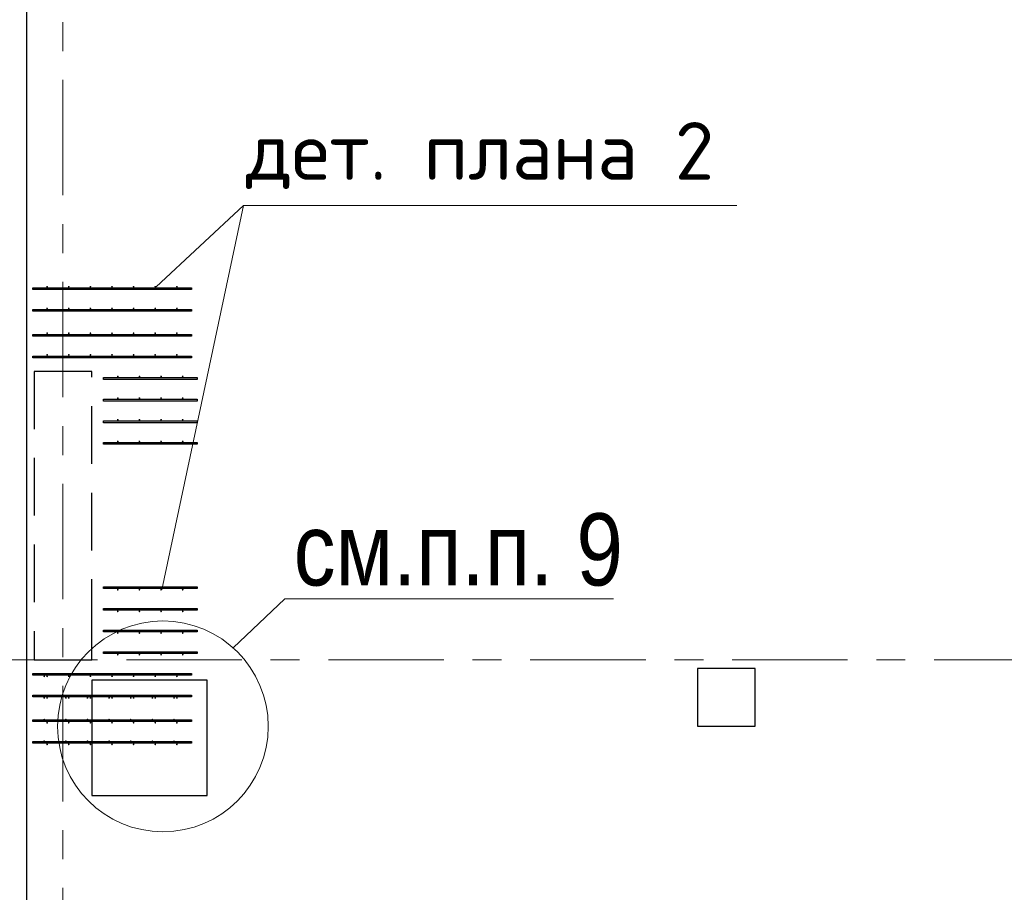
# Model space of a CAD drawing. Header units: metres. Extents: x -38 to 86, y -15 to 21.
# Tile 40 of 103: x 32.7 to 36.11, y 8.19 to 11.22. Entities that reach past the tile are written whole.
import ezdxf

# ---------------------------------------------------------------- set-up
doc = ezdxf.new("R2010")
doc.units = ezdxf.units.M
for name, pattern in [('______11', [0.5, 0.4, -0.05, 0, -0.05]), ('______2', [0.27, 0.2, -0.07]), ('______5', [1.1, 0.8, -0.1, 0.1, -0.1])]:
    doc.linetypes.add(name, pattern=pattern)
for name, color, linetype, lineweight in [('XR$2$Осевая линия (1)', 7, '______5', 13), ('XR$3$Арматурный каркас 01', 4, 'Continuous', 35), ('XR$3$Общий слой (1)_1', 7, 'Continuous', 13), ('XR$3$Перекрытие (1)', 7, 'Continuous', 35), ('XR$3$Текст_ общее_1', 7, 'Continuous', 13), ('XR$3$Фундамент (1)_1', 7, 'Continuous', 35)]:
    doc.layers.add(name, color=color, linetype=linetype, lineweight=lineweight)
doc.layers.add('XR$5$Стена_ бетон несущ.', color=7, linetype='Continuous', lineweight=70, true_color=0xb4b496)
doc.styles.add('ARIAL', font='arial.ttf')
doc.styles.add('ISOCPEUR', font='txt')

msp = doc.modelspace()

# ---------------------------------------------------------------- hatches: boundary and pattern name
at = {"layer": 'XR$3$Арматурный каркас 01', "linetype": 'Continuous', "lineweight": 50, "transparency": 33554687}
for points in [[(32.798, 10.2932), (32.7978, 10.2944), (32.7971, 10.2954), (32.7961, 10.296), (32.795, 10.2962), (32.7939, 10.296), (32.7929, 10.2954), (32.7922, 10.2944), (32.792, 10.2932), (32.7922, 10.2921), (32.7929, 10.2911), (32.7939, 10.2905), (32.795, 10.2902), (32.7961, 10.2905), (32.7971, 10.2911), (32.7978, 10.2921)], [(32.873, 10.2932), (32.8728, 10.2944), (32.8721, 10.2954), (32.8711, 10.296), (32.87, 10.2962), (32.8689, 10.296), (32.8679, 10.2954), (32.8672, 10.2944), (32.867, 10.2932), (32.8672, 10.2921), (32.8679, 10.2911), (32.8689, 10.2905), (32.87, 10.2902), (32.8711, 10.2905), (32.8721, 10.2911), (32.8728, 10.2921)], [(32.948, 10.2932), (32.9478, 10.2944), (32.9471, 10.2954), (32.9461, 10.296), (32.945, 10.2962), (32.9439, 10.296), (32.9429, 10.2954), (32.9422, 10.2944), (32.942, 10.2932), (32.9422, 10.2921), (32.9429, 10.2911), (32.9439, 10.2905), (32.945, 10.2902), (32.9461, 10.2905), (32.9471, 10.2911), (32.9478, 10.2921)], [(33.023, 10.2932), (33.0228, 10.2944), (33.0221, 10.2954), (33.0211, 10.296), (33.02, 10.2962), (33.0189, 10.296), (33.0179, 10.2954), (33.0172, 10.2944), (33.017, 10.2932), (33.0172, 10.2921), (33.0179, 10.2911), (33.0189, 10.2905), (33.02, 10.2902), (33.0211, 10.2905), (33.0221, 10.2911), (33.0228, 10.2921)], [(33.098, 10.2932), (33.0978, 10.2944), (33.0971, 10.2954), (33.0961, 10.296), (33.095, 10.2962), (33.0939, 10.296), (33.0929, 10.2954), (33.0922, 10.2944), (33.092, 10.2932), (33.0922, 10.2921), (33.0929, 10.2911), (33.0939, 10.2905), (33.095, 10.2902), (33.0961, 10.2905), (33.0971, 10.2911), (33.0978, 10.2921)], [(33.173, 10.2932), (33.1728, 10.2944), (33.1721, 10.2954), (33.1711, 10.296), (33.17, 10.2962), (33.1689, 10.296), (33.1679, 10.2954), (33.1672, 10.2944), (33.167, 10.2932), (33.1672, 10.2921), (33.1679, 10.2911), (33.1689, 10.2905), (33.17, 10.2902), (33.1711, 10.2905), (33.1721, 10.2911), (33.1728, 10.2921)], [(33.248, 10.2932), (33.2478, 10.2944), (33.2471, 10.2954), (33.2461, 10.296), (33.245, 10.2962), (33.2439, 10.296), (33.2429, 10.2954), (33.2422, 10.2944), (33.242, 10.2932), (33.2422, 10.2921), (33.2429, 10.2911), (33.2439, 10.2905), (33.245, 10.2902), (33.2461, 10.2905), (33.2471, 10.2911), (33.2478, 10.2921)], [(32.798, 10.2182), (32.7978, 10.2194), (32.7971, 10.2204), (32.7961, 10.221), (32.795, 10.2212), (32.7939, 10.221), (32.7929, 10.2204), (32.7922, 10.2194), (32.792, 10.2182), (32.7922, 10.2171), (32.7929, 10.2161), (32.7939, 10.2155), (32.795, 10.2152), (32.7961, 10.2155), (32.7971, 10.2161), (32.7978, 10.2171)], [(32.873, 10.2182), (32.8728, 10.2194), (32.8721, 10.2204), (32.8711, 10.221), (32.87, 10.2212), (32.8689, 10.221), (32.8679, 10.2204), (32.8672, 10.2194), (32.867, 10.2182), (32.8672, 10.2171), (32.8679, 10.2161), (32.8689, 10.2155), (32.87, 10.2152), (32.8711, 10.2155), (32.8721, 10.2161), (32.8728, 10.2171)], [(32.948, 10.2182), (32.9478, 10.2194), (32.9471, 10.2204), (32.9461, 10.221), (32.945, 10.2212), (32.9439, 10.221), (32.9429, 10.2204), (32.9422, 10.2194), (32.942, 10.2182), (32.9422, 10.2171), (32.9429, 10.2161), (32.9439, 10.2155), (32.945, 10.2152), (32.9461, 10.2155), (32.9471, 10.2161), (32.9478, 10.2171)], [(33.023, 10.2182), (33.0228, 10.2194), (33.0221, 10.2204), (33.0211, 10.221), (33.02, 10.2212), (33.0189, 10.221), (33.0179, 10.2204), (33.0172, 10.2194), (33.017, 10.2182), (33.0172, 10.2171), (33.0179, 10.2161), (33.0189, 10.2155), (33.02, 10.2152), (33.0211, 10.2155), (33.0221, 10.2161), (33.0228, 10.2171)], [(33.098, 10.2182), (33.0978, 10.2194), (33.0971, 10.2204), (33.0961, 10.221), (33.095, 10.2212), (33.0939, 10.221), (33.0929, 10.2204), (33.0922, 10.2194), (33.092, 10.2182), (33.0922, 10.2171), (33.0929, 10.2161), (33.0939, 10.2155), (33.095, 10.2152), (33.0961, 10.2155), (33.0971, 10.2161), (33.0978, 10.2171)], [(33.173, 10.2182), (33.1728, 10.2194), (33.1721, 10.2204), (33.1711, 10.221), (33.17, 10.2212), (33.1689, 10.221), (33.1679, 10.2204), (33.1672, 10.2194), (33.167, 10.2182), (33.1672, 10.2171), (33.1679, 10.2161), (33.1689, 10.2155), (33.17, 10.2152), (33.1711, 10.2155), (33.1721, 10.2161), (33.1728, 10.2171)], [(33.248, 10.2182), (33.2478, 10.2194), (33.2471, 10.2204), (33.2461, 10.221), (33.245, 10.2212), (33.2439, 10.221), (33.2429, 10.2204), (33.2422, 10.2194), (33.242, 10.2182), (33.2422, 10.2171), (33.2429, 10.2161), (33.2439, 10.2155), (33.245, 10.2152), (33.2461, 10.2155), (33.2471, 10.2161), (33.2478, 10.2171)], [(32.798, 10.1322), (32.7978, 10.1334), (32.7971, 10.1344), (32.7961, 10.135), (32.795, 10.1352), (32.7939, 10.135), (32.7929, 10.1344), (32.7922, 10.1334), (32.792, 10.1322), (32.7922, 10.1311), (32.7929, 10.1301), (32.7939, 10.1295), (32.795, 10.1292), (32.7961, 10.1295), (32.7971, 10.1301), (32.7978, 10.1311)], [(32.873, 10.1322), (32.8728, 10.1334), (32.8721, 10.1344), (32.8711, 10.135), (32.87, 10.1352), (32.8689, 10.135), (32.8679, 10.1344), (32.8672, 10.1334), (32.867, 10.1322), (32.8672, 10.1311), (32.8679, 10.1301), (32.8689, 10.1295), (32.87, 10.1292), (32.8711, 10.1295), (32.8721, 10.1301), (32.8728, 10.1311)], [(32.948, 10.1322), (32.9478, 10.1334), (32.9471, 10.1344), (32.9461, 10.135), (32.945, 10.1352), (32.9439, 10.135), (32.9429, 10.1344), (32.9422, 10.1334), (32.942, 10.1322), (32.9422, 10.1311), (32.9429, 10.1301), (32.9439, 10.1295), (32.945, 10.1292), (32.9461, 10.1295), (32.9471, 10.1301), (32.9478, 10.1311)], [(33.023, 10.1322), (33.0228, 10.1334), (33.0221, 10.1344), (33.0211, 10.135), (33.02, 10.1352), (33.0189, 10.135), (33.0179, 10.1344), (33.0172, 10.1334), (33.017, 10.1322), (33.0172, 10.1311), (33.0179, 10.1301), (33.0189, 10.1295), (33.02, 10.1292), (33.0211, 10.1295), (33.0221, 10.1301), (33.0228, 10.1311)], [(33.098, 10.1322), (33.0978, 10.1334), (33.0971, 10.1344), (33.0961, 10.135), (33.095, 10.1352), (33.0939, 10.135), (33.0929, 10.1344), (33.0922, 10.1334), (33.092, 10.1322), (33.0922, 10.1311), (33.0929, 10.1301), (33.0939, 10.1295), (33.095, 10.1292), (33.0961, 10.1295), (33.0971, 10.1301), (33.0978, 10.1311)], [(33.173, 10.1322), (33.1728, 10.1334), (33.1721, 10.1344), (33.1711, 10.135), (33.17, 10.1352), (33.1689, 10.135), (33.1679, 10.1344), (33.1672, 10.1334), (33.167, 10.1322), (33.1672, 10.1311), (33.1679, 10.1301), (33.1689, 10.1295), (33.17, 10.1292), (33.1711, 10.1295), (33.1721, 10.1301), (33.1728, 10.1311)], [(33.248, 10.1322), (33.2478, 10.1334), (33.2471, 10.1344), (33.2461, 10.135), (33.245, 10.1352), (33.2439, 10.135), (33.2429, 10.1344), (33.2422, 10.1334), (33.242, 10.1322), (33.2422, 10.1311), (33.2429, 10.1301), (33.2439, 10.1295), (33.245, 10.1292), (33.2461, 10.1295), (33.2471, 10.1301), (33.2478, 10.1311)], [(32.798, 10.0572), (32.7978, 10.0584), (32.7971, 10.0594), (32.7961, 10.06), (32.795, 10.0602), (32.7939, 10.06), (32.7929, 10.0594), (32.7922, 10.0584), (32.792, 10.0572), (32.7922, 10.0561), (32.7929, 10.0551), (32.7939, 10.0545), (32.795, 10.0542), (32.7961, 10.0545), (32.7971, 10.0551), (32.7978, 10.0561)], [(32.873, 10.0572), (32.8728, 10.0584), (32.8721, 10.0594), (32.8711, 10.06), (32.87, 10.0602), (32.8689, 10.06), (32.8679, 10.0594), (32.8672, 10.0584), (32.867, 10.0572), (32.8672, 10.0561), (32.8679, 10.0551), (32.8689, 10.0545), (32.87, 10.0542), (32.8711, 10.0545), (32.8721, 10.0551), (32.8728, 10.0561)], [(32.948, 10.0572), (32.9478, 10.0584), (32.9471, 10.0594), (32.9461, 10.06), (32.945, 10.0602), (32.9439, 10.06), (32.9429, 10.0594), (32.9422, 10.0584), (32.942, 10.0572), (32.9422, 10.0561), (32.9429, 10.0551), (32.9439, 10.0545), (32.945, 10.0542), (32.9461, 10.0545), (32.9471, 10.0551), (32.9478, 10.0561)], [(33.023, 10.0572), (33.0228, 10.0584), (33.0221, 10.0594), (33.0211, 10.06), (33.02, 10.0602), (33.0189, 10.06), (33.0179, 10.0594), (33.0172, 10.0584), (33.017, 10.0572), (33.0172, 10.0561), (33.0179, 10.0551), (33.0189, 10.0545), (33.02, 10.0542), (33.0211, 10.0545), (33.0221, 10.0551), (33.0228, 10.0561)], [(33.098, 10.0572), (33.0978, 10.0584), (33.0971, 10.0594), (33.0961, 10.06), (33.095, 10.0602), (33.0939, 10.06), (33.0929, 10.0594), (33.0922, 10.0584), (33.092, 10.0572), (33.0922, 10.0561), (33.0929, 10.0551), (33.0939, 10.0545), (33.095, 10.0542), (33.0961, 10.0545), (33.0971, 10.0551), (33.0978, 10.0561)], [(33.173, 10.0572), (33.1728, 10.0584), (33.1721, 10.0594), (33.1711, 10.06), (33.17, 10.0602), (33.1689, 10.06), (33.1679, 10.0594), (33.1672, 10.0584), (33.167, 10.0572), (33.1672, 10.0561), (33.1679, 10.0551), (33.1689, 10.0545), (33.17, 10.0542), (33.1711, 10.0545), (33.1721, 10.0551), (33.1728, 10.0561)], [(33.248, 10.0572), (33.2478, 10.0584), (33.2471, 10.0594), (33.2461, 10.06), (33.245, 10.0602), (33.2439, 10.06), (33.2429, 10.0594), (33.2422, 10.0584), (33.242, 10.0572), (33.2422, 10.0561), (33.2429, 10.0551), (33.2439, 10.0545), (33.245, 10.0542), (33.2461, 10.0545), (33.2471, 10.0551), (33.2478, 10.0561)], [(33.043, 9.9822), (33.0428, 9.9834), (33.0421, 9.9844), (33.0411, 9.985), (33.04, 9.9852), (33.0389, 9.985), (33.0379, 9.9844), (33.0372, 9.9834), (33.037, 9.9822), (33.0372, 9.9811), (33.0379, 9.9801), (33.0389, 9.9795), (33.04, 9.9792), (33.0411, 9.9795), (33.0421, 9.9801), (33.0428, 9.9811)], [(33.118, 9.9822), (33.1178, 9.9834), (33.1171, 9.9844), (33.1161, 9.985), (33.115, 9.9852), (33.1139, 9.985), (33.1129, 9.9844), (33.1122, 9.9834), (33.112, 9.9822), (33.1122, 9.9811), (33.1129, 9.9801), (33.1139, 9.9795), (33.115, 9.9792), (33.1161, 9.9795), (33.1171, 9.9801), (33.1178, 9.9811)], [(33.193, 9.9822), (33.1928, 9.9834), (33.1921, 9.9844), (33.1911, 9.985), (33.19, 9.9852), (33.1889, 9.985), (33.1879, 9.9844), (33.1872, 9.9834), (33.187, 9.9822), (33.1872, 9.9811), (33.1879, 9.9801), (33.1889, 9.9795), (33.19, 9.9792), (33.1911, 9.9795), (33.1921, 9.9801), (33.1928, 9.9811)], [(33.268, 9.9822), (33.2678, 9.9834), (33.2671, 9.9844), (33.2661, 9.985), (33.265, 9.9852), (33.2639, 9.985), (33.2629, 9.9844), (33.2622, 9.9834), (33.262, 9.9822), (33.2622, 9.9811), (33.2629, 9.9801), (33.2639, 9.9795), (33.265, 9.9792), (33.2661, 9.9795), (33.2671, 9.9801), (33.2678, 9.9811)], [(33.043, 9.9072), (33.0428, 9.9084), (33.0421, 9.9094), (33.0411, 9.91), (33.04, 9.9102), (33.0389, 9.91), (33.0379, 9.9094), (33.0372, 9.9084), (33.037, 9.9072), (33.0372, 9.9061), (33.0379, 9.9051), (33.0389, 9.9045), (33.04, 9.9042), (33.0411, 9.9045), (33.0421, 9.9051), (33.0428, 9.9061)], [(33.118, 9.9072), (33.1178, 9.9084), (33.1171, 9.9094), (33.1161, 9.91), (33.115, 9.9102), (33.1139, 9.91), (33.1129, 9.9094), (33.1122, 9.9084), (33.112, 9.9072), (33.1122, 9.9061), (33.1129, 9.9051), (33.1139, 9.9045), (33.115, 9.9042), (33.1161, 9.9045), (33.1171, 9.9051), (33.1178, 9.9061)], [(33.193, 9.9072), (33.1928, 9.9084), (33.1921, 9.9094), (33.1911, 9.91), (33.19, 9.9102), (33.1889, 9.91), (33.1879, 9.9094), (33.1872, 9.9084), (33.187, 9.9072), (33.1872, 9.9061), (33.1879, 9.9051), (33.1889, 9.9045), (33.19, 9.9042), (33.1911, 9.9045), (33.1921, 9.9051), (33.1928, 9.9061)], [(33.268, 9.9072), (33.2678, 9.9084), (33.2671, 9.9094), (33.2661, 9.91), (33.265, 9.9102), (33.2639, 9.91), (33.2629, 9.9094), (33.2622, 9.9084), (33.262, 9.9072), (33.2622, 9.9061), (33.2629, 9.9051), (33.2639, 9.9045), (33.265, 9.9042), (33.2661, 9.9045), (33.2671, 9.9051), (33.2678, 9.9061)], [(33.043, 9.8322), (33.0428, 9.8334), (33.0421, 9.8344), (33.0411, 9.835), (33.04, 9.8352), (33.0389, 9.835), (33.0379, 9.8344), (33.0372, 9.8334), (33.037, 9.8322), (33.0372, 9.8311), (33.0379, 9.8301), (33.0389, 9.8295), (33.04, 9.8292), (33.0411, 9.8295), (33.0421, 9.8301), (33.0428, 9.8311)], [(33.118, 9.8322), (33.1178, 9.8334), (33.1171, 9.8344), (33.1161, 9.835), (33.115, 9.8352), (33.1139, 9.835), (33.1129, 9.8344), (33.1122, 9.8334), (33.112, 9.8322), (33.1122, 9.8311), (33.1129, 9.8301), (33.1139, 9.8295), (33.115, 9.8292), (33.1161, 9.8295), (33.1171, 9.8301), (33.1178, 9.8311)], [(33.193, 9.8322), (33.1928, 9.8334), (33.1921, 9.8344), (33.1911, 9.835), (33.19, 9.8352), (33.1889, 9.835), (33.1879, 9.8344), (33.1872, 9.8334), (33.187, 9.8322), (33.1872, 9.8311), (33.1879, 9.8301), (33.1889, 9.8295), (33.19, 9.8292), (33.1911, 9.8295), (33.1921, 9.8301), (33.1928, 9.8311)], [(33.268, 9.8322), (33.2678, 9.8334), (33.2671, 9.8344), (33.2661, 9.835), (33.265, 9.8352), (33.2639, 9.835), (33.2629, 9.8344), (33.2622, 9.8334), (33.262, 9.8322), (33.2622, 9.8311), (33.2629, 9.8301), (33.2639, 9.8295), (33.265, 9.8292), (33.2661, 9.8295), (33.2671, 9.8301), (33.2678, 9.8311)], [(33.043, 9.7572), (33.0428, 9.7584), (33.0421, 9.7594), (33.0411, 9.76), (33.04, 9.7602), (33.0389, 9.76), (33.0379, 9.7594), (33.0372, 9.7584), (33.037, 9.7572), (33.0372, 9.7561), (33.0379, 9.7551), (33.0389, 9.7545), (33.04, 9.7542), (33.0411, 9.7545), (33.0421, 9.7551), (33.0428, 9.7561)], [(33.118, 9.7572), (33.1178, 9.7584), (33.1171, 9.7594), (33.1161, 9.76), (33.115, 9.7602), (33.1139, 9.76), (33.1129, 9.7594), (33.1122, 9.7584), (33.112, 9.7572), (33.1122, 9.7561), (33.1129, 9.7551), (33.1139, 9.7545), (33.115, 9.7542), (33.1161, 9.7545), (33.1171, 9.7551), (33.1178, 9.7561)], [(33.193, 9.7572), (33.1928, 9.7584), (33.1921, 9.7594), (33.1911, 9.76), (33.19, 9.7602), (33.1889, 9.76), (33.1879, 9.7594), (33.1872, 9.7584), (33.187, 9.7572), (33.1872, 9.7561), (33.1879, 9.7551), (33.1889, 9.7545), (33.19, 9.7542), (33.1911, 9.7545), (33.1921, 9.7551), (33.1928, 9.7561)], [(33.268, 9.7572), (33.2678, 9.7584), (33.2671, 9.7594), (33.2661, 9.76), (33.265, 9.7602), (33.2639, 9.76), (33.2629, 9.7594), (33.2622, 9.7584), (33.262, 9.7572), (33.2622, 9.7561), (33.2629, 9.7551), (33.2639, 9.7545), (33.265, 9.7542), (33.2661, 9.7545), (33.2671, 9.7551), (33.2678, 9.7561)], [(33.043, 9.2432), (33.0428, 9.2444), (33.0421, 9.2454), (33.0411, 9.246), (33.04, 9.2462), (33.0389, 9.246), (33.0379, 9.2454), (33.0372, 9.2444), (33.037, 9.2432), (33.0372, 9.2421), (33.0379, 9.2411), (33.0389, 9.2405), (33.04, 9.2402), (33.0411, 9.2405), (33.0421, 9.2411), (33.0428, 9.2421)], [(33.118, 9.2432), (33.1178, 9.2444), (33.1171, 9.2454), (33.1161, 9.246), (33.115, 9.2462), (33.1139, 9.246), (33.1129, 9.2454), (33.1122, 9.2444), (33.112, 9.2432), (33.1122, 9.2421), (33.1129, 9.2411), (33.1139, 9.2405), (33.115, 9.2402), (33.1161, 9.2405), (33.1171, 9.2411), (33.1178, 9.2421)], [(33.193, 9.2432), (33.1928, 9.2444), (33.1921, 9.2454), (33.1911, 9.246), (33.19, 9.2462), (33.1889, 9.246), (33.1879, 9.2454), (33.1872, 9.2444), (33.187, 9.2432), (33.1872, 9.2421), (33.1879, 9.2411), (33.1889, 9.2405), (33.19, 9.2402), (33.1911, 9.2405), (33.1921, 9.2411), (33.1928, 9.2421)], [(33.268, 9.2432), (33.2678, 9.2444), (33.2671, 9.2454), (33.2661, 9.246), (33.265, 9.2462), (33.2639, 9.246), (33.2629, 9.2454), (33.2622, 9.2444), (33.262, 9.2432), (33.2622, 9.2421), (33.2629, 9.2411), (33.2639, 9.2405), (33.265, 9.2402), (33.2661, 9.2405), (33.2671, 9.2411), (33.2678, 9.2421)], [(33.043, 9.1682), (33.0428, 9.1694), (33.0421, 9.1704), (33.0411, 9.171), (33.04, 9.1712), (33.0389, 9.171), (33.0379, 9.1704), (33.0372, 9.1694), (33.037, 9.1682), (33.0372, 9.1671), (33.0379, 9.1661), (33.0389, 9.1655), (33.04, 9.1652), (33.0411, 9.1655), (33.0421, 9.1661), (33.0428, 9.1671)], [(33.118, 9.1682), (33.1178, 9.1694), (33.1171, 9.1704), (33.1161, 9.171), (33.115, 9.1712), (33.1139, 9.171), (33.1129, 9.1704), (33.1122, 9.1694), (33.112, 9.1682), (33.1122, 9.1671), (33.1129, 9.1661), (33.1139, 9.1655), (33.115, 9.1652), (33.1161, 9.1655), (33.1171, 9.1661), (33.1178, 9.1671)], [(33.193, 9.1682), (33.1928, 9.1694), (33.1921, 9.1704), (33.1911, 9.171), (33.19, 9.1712), (33.1889, 9.171), (33.1879, 9.1704), (33.1872, 9.1694), (33.187, 9.1682), (33.1872, 9.1671), (33.1879, 9.1661), (33.1889, 9.1655), (33.19, 9.1652), (33.1911, 9.1655), (33.1921, 9.1661), (33.1928, 9.1671)], [(33.268, 9.1682), (33.2678, 9.1694), (33.2671, 9.1704), (33.2661, 9.171), (33.265, 9.1712), (33.2639, 9.171), (33.2629, 9.1704), (33.2622, 9.1694), (33.262, 9.1682), (33.2622, 9.1671), (33.2629, 9.1661), (33.2639, 9.1655), (33.265, 9.1652), (33.2661, 9.1655), (33.2671, 9.1661), (33.2678, 9.1671)], [(33.043, 9.0932), (33.0428, 9.0944), (33.0421, 9.0954), (33.0411, 9.096), (33.04, 9.0962), (33.0389, 9.096), (33.0379, 9.0954), (33.0372, 9.0944), (33.037, 9.0932), (33.0372, 9.0921), (33.0379, 9.0911), (33.0389, 9.0905), (33.04, 9.0902), (33.0411, 9.0905), (33.0421, 9.0911), (33.0428, 9.0921)], [(33.118, 9.0932), (33.1178, 9.0944), (33.1171, 9.0954), (33.1161, 9.096), (33.115, 9.0962), (33.1139, 9.096), (33.1129, 9.0954), (33.1122, 9.0944), (33.112, 9.0932), (33.1122, 9.0921), (33.1129, 9.0911), (33.1139, 9.0905), (33.115, 9.0902), (33.1161, 9.0905), (33.1171, 9.0911), (33.1178, 9.0921)], [(33.193, 9.0932), (33.1928, 9.0944), (33.1921, 9.0954), (33.1911, 9.096), (33.19, 9.0962), (33.1889, 9.096), (33.1879, 9.0954), (33.1872, 9.0944), (33.187, 9.0932), (33.1872, 9.0921), (33.1879, 9.0911), (33.1889, 9.0905), (33.19, 9.0902), (33.1911, 9.0905), (33.1921, 9.0911), (33.1928, 9.0921)], [(33.268, 9.0932), (33.2678, 9.0944), (33.2671, 9.0954), (33.2661, 9.096), (33.265, 9.0962), (33.2639, 9.096), (33.2629, 9.0954), (33.2622, 9.0944), (33.262, 9.0932), (33.2622, 9.0921), (33.2629, 9.0911), (33.2639, 9.0905), (33.265, 9.0902), (33.2661, 9.0905), (33.2671, 9.0911), (33.2678, 9.0921)], [(33.043, 9.0182), (33.0428, 9.0194), (33.0421, 9.0204), (33.0411, 9.021), (33.04, 9.0212), (33.0389, 9.021), (33.0379, 9.0204), (33.0372, 9.0194), (33.037, 9.0182), (33.0372, 9.0171), (33.0379, 9.0161), (33.0389, 9.0155), (33.04, 9.0152), (33.0411, 9.0155), (33.0421, 9.0161), (33.0428, 9.0171)], [(33.118, 9.0182), (33.1178, 9.0194), (33.1171, 9.0204), (33.1161, 9.021), (33.115, 9.0212), (33.1139, 9.021), (33.1129, 9.0204), (33.1122, 9.0194), (33.112, 9.0182), (33.1122, 9.0171), (33.1129, 9.0161), (33.1139, 9.0155), (33.115, 9.0152), (33.1161, 9.0155), (33.1171, 9.0161), (33.1178, 9.0171)], [(33.193, 9.0182), (33.1928, 9.0194), (33.1921, 9.0204), (33.1911, 9.021), (33.19, 9.0212), (33.1889, 9.021), (33.1879, 9.0204), (33.1872, 9.0194), (33.187, 9.0182), (33.1872, 9.0171), (33.1879, 9.0161), (33.1889, 9.0155), (33.19, 9.0152), (33.1911, 9.0155), (33.1921, 9.0161), (33.1928, 9.0171)], [(33.268, 9.0182), (33.2678, 9.0194), (33.2671, 9.0204), (33.2661, 9.021), (33.265, 9.0212), (33.2639, 9.021), (33.2629, 9.0204), (33.2622, 9.0194), (33.262, 9.0182), (33.2622, 9.0171), (33.2629, 9.0161), (33.2639, 9.0155), (33.265, 9.0152), (33.2661, 9.0155), (33.2671, 9.0161), (33.2678, 9.0171)], [(32.788, 8.9432), (32.7878, 8.9444), (32.7871, 8.9454), (32.7861, 8.946), (32.785, 8.9462), (32.7839, 8.946), (32.7829, 8.9454), (32.7822, 8.9444), (32.782, 8.9432), (32.7822, 8.9421), (32.7829, 8.9411), (32.7839, 8.9405), (32.785, 8.9402), (32.7861, 8.9405), (32.7871, 8.9411), (32.7878, 8.9421)], [(32.798, 8.9432), (32.7978, 8.9444), (32.7971, 8.9454), (32.7961, 8.946), (32.795, 8.9462), (32.7939, 8.946), (32.7929, 8.9454), (32.7922, 8.9444), (32.792, 8.9432), (32.7922, 8.9421), (32.7929, 8.9411), (32.7939, 8.9405), (32.795, 8.9402), (32.7961, 8.9405), (32.7971, 8.9411), (32.7978, 8.9421)], [(32.873, 8.9432), (32.8728, 8.9444), (32.8721, 8.9454), (32.8711, 8.946), (32.87, 8.9462), (32.8689, 8.946), (32.8679, 8.9454), (32.8672, 8.9444), (32.867, 8.9432), (32.8672, 8.9421), (32.8679, 8.9411), (32.8689, 8.9405), (32.87, 8.9402), (32.8711, 8.9405), (32.8721, 8.9411), (32.8728, 8.9421)], [(32.948, 8.9432), (32.9478, 8.9444), (32.9471, 8.9454), (32.9461, 8.946), (32.945, 8.9462), (32.9439, 8.946), (32.9429, 8.9454), (32.9422, 8.9444), (32.942, 8.9432), (32.9422, 8.9421), (32.9429, 8.9411), (32.9439, 8.9405), (32.945, 8.9402), (32.9461, 8.9405), (32.9471, 8.9411), (32.9478, 8.9421)], [(33.023, 8.9432), (33.0228, 8.9444), (33.0221, 8.9454), (33.0211, 8.946), (33.02, 8.9462), (33.0189, 8.946), (33.0179, 8.9454), (33.0172, 8.9444), (33.017, 8.9432), (33.0172, 8.9421), (33.0179, 8.9411), (33.0189, 8.9405), (33.02, 8.9402), (33.0211, 8.9405), (33.0221, 8.9411), (33.0228, 8.9421)], [(33.098, 8.9432), (33.0978, 8.9444), (33.0971, 8.9454), (33.0961, 8.946), (33.095, 8.9462), (33.0939, 8.946), (33.0929, 8.9454), (33.0922, 8.9444), (33.092, 8.9432), (33.0922, 8.9421), (33.0929, 8.9411), (33.0939, 8.9405), (33.095, 8.9402), (33.0961, 8.9405), (33.0971, 8.9411), (33.0978, 8.9421)], [(33.173, 8.9432), (33.1728, 8.9444), (33.1721, 8.9454), (33.1711, 8.946), (33.17, 8.9462), (33.1689, 8.946), (33.1679, 8.9454), (33.1672, 8.9444), (33.167, 8.9432), (33.1672, 8.9421), (33.1679, 8.9411), (33.1689, 8.9405), (33.17, 8.9402), (33.1711, 8.9405), (33.1721, 8.9411), (33.1728, 8.9421)], [(33.248, 8.9432), (33.2478, 8.9444), (33.2471, 8.9454), (33.2461, 8.946), (33.245, 8.9462), (33.2439, 8.946), (33.2429, 8.9454), (33.2422, 8.9444), (33.242, 8.9432), (33.2422, 8.9421), (33.2429, 8.9411), (33.2439, 8.9405), (33.245, 8.9402), (33.2461, 8.9405), (33.2471, 8.9411), (33.2478, 8.9421)], [(32.788, 8.8682), (32.7878, 8.8694), (32.7871, 8.8704), (32.7861, 8.871), (32.785, 8.8712), (32.7839, 8.871), (32.7829, 8.8704), (32.7822, 8.8694), (32.782, 8.8682), (32.7822, 8.8671), (32.7829, 8.8661), (32.7839, 8.8655), (32.785, 8.8652), (32.7861, 8.8655), (32.7871, 8.8661), (32.7878, 8.8671)], [(32.798, 8.8682), (32.7978, 8.8694), (32.7971, 8.8704), (32.7961, 8.871), (32.795, 8.8712), (32.7939, 8.871), (32.7929, 8.8704), (32.7922, 8.8694), (32.792, 8.8682), (32.7922, 8.8671), (32.7929, 8.8661), (32.7939, 8.8655), (32.795, 8.8652), (32.7961, 8.8655), (32.7971, 8.8661), (32.7978, 8.8671)], [(32.863, 8.8682), (32.8628, 8.8694), (32.8621, 8.8704), (32.8611, 8.871), (32.86, 8.8712), (32.8589, 8.871), (32.8579, 8.8704), (32.8572, 8.8694), (32.857, 8.8682), (32.8572, 8.8671), (32.8579, 8.8661), (32.8589, 8.8655), (32.86, 8.8652), (32.8611, 8.8655), (32.8621, 8.8661), (32.8628, 8.8671)], [(32.873, 8.8682), (32.8728, 8.8694), (32.8721, 8.8704), (32.8711, 8.871), (32.87, 8.8712), (32.8689, 8.871), (32.8679, 8.8704), (32.8672, 8.8694), (32.867, 8.8682), (32.8672, 8.8671), (32.8679, 8.8661), (32.8689, 8.8655), (32.87, 8.8652), (32.8711, 8.8655), (32.8721, 8.8661), (32.8728, 8.8671)], [(32.938, 8.8682), (32.9378, 8.8694), (32.9371, 8.8704), (32.9361, 8.871), (32.935, 8.8712), (32.9339, 8.871), (32.9329, 8.8704), (32.9322, 8.8694), (32.932, 8.8682), (32.9322, 8.8671), (32.9329, 8.8661), (32.9339, 8.8655), (32.935, 8.8652), (32.9361, 8.8655), (32.9371, 8.8661), (32.9378, 8.8671)], [(32.948, 8.8682), (32.9478, 8.8694), (32.9471, 8.8704), (32.9461, 8.871), (32.945, 8.8712), (32.9439, 8.871), (32.9429, 8.8704), (32.9422, 8.8694), (32.942, 8.8682), (32.9422, 8.8671), (32.9429, 8.8661), (32.9439, 8.8655), (32.945, 8.8652), (32.9461, 8.8655), (32.9471, 8.8661), (32.9478, 8.8671)], [(33.013, 8.8682), (33.0128, 8.8694), (33.0121, 8.8704), (33.0111, 8.871), (33.01, 8.8712), (33.0089, 8.871), (33.0079, 8.8704), (33.0072, 8.8694), (33.007, 8.8682), (33.0072, 8.8671), (33.0079, 8.8661), (33.0089, 8.8655), (33.01, 8.8652), (33.0111, 8.8655), (33.0121, 8.8661), (33.0128, 8.8671)], [(33.023, 8.8682), (33.0228, 8.8694), (33.0221, 8.8704), (33.0211, 8.871), (33.02, 8.8712), (33.0189, 8.871), (33.0179, 8.8704), (33.0172, 8.8694), (33.017, 8.8682), (33.0172, 8.8671), (33.0179, 8.8661), (33.0189, 8.8655), (33.02, 8.8652), (33.0211, 8.8655), (33.0221, 8.8661), (33.0228, 8.8671)], [(33.088, 8.8682), (33.0878, 8.8694), (33.0871, 8.8704), (33.0861, 8.871), (33.085, 8.8712), (33.0839, 8.871), (33.0829, 8.8704), (33.0822, 8.8694), (33.082, 8.8682), (33.0822, 8.8671), (33.0829, 8.8661), (33.0839, 8.8655), (33.085, 8.8652), (33.0861, 8.8655), (33.0871, 8.8661), (33.0878, 8.8671)], [(33.098, 8.8682), (33.0978, 8.8694), (33.0971, 8.8704), (33.0961, 8.871), (33.095, 8.8712), (33.0939, 8.871), (33.0929, 8.8704), (33.0922, 8.8694), (33.092, 8.8682), (33.0922, 8.8671), (33.0929, 8.8661), (33.0939, 8.8655), (33.095, 8.8652), (33.0961, 8.8655), (33.0971, 8.8661), (33.0978, 8.8671)], [(33.163, 8.8682), (33.1628, 8.8694), (33.1621, 8.8704), (33.1611, 8.871), (33.16, 8.8712), (33.1589, 8.871), (33.1579, 8.8704), (33.1572, 8.8694), (33.157, 8.8682), (33.1572, 8.8671), (33.1579, 8.8661), (33.1589, 8.8655), (33.16, 8.8652), (33.1611, 8.8655), (33.1621, 8.8661), (33.1628, 8.8671)], [(33.173, 8.8682), (33.1728, 8.8694), (33.1721, 8.8704), (33.1711, 8.871), (33.17, 8.8712), (33.1689, 8.871), (33.1679, 8.8704), (33.1672, 8.8694), (33.167, 8.8682), (33.1672, 8.8671), (33.1679, 8.8661), (33.1689, 8.8655), (33.17, 8.8652), (33.1711, 8.8655), (33.1721, 8.8661), (33.1728, 8.8671)], [(33.238, 8.8682), (33.2378, 8.8694), (33.2371, 8.8704), (33.2361, 8.871), (33.235, 8.8712), (33.2339, 8.871), (33.2329, 8.8704), (33.2322, 8.8694), (33.232, 8.8682), (33.2322, 8.8671), (33.2329, 8.8661), (33.2339, 8.8655), (33.235, 8.8652), (33.2361, 8.8655), (33.2371, 8.8661), (33.2378, 8.8671)], [(33.248, 8.8682), (33.2478, 8.8694), (33.2471, 8.8704), (33.2461, 8.871), (33.245, 8.8712), (33.2439, 8.871), (33.2429, 8.8704), (33.2422, 8.8694), (33.242, 8.8682), (33.2422, 8.8671), (33.2429, 8.8661), (33.2439, 8.8655), (33.245, 8.8652), (33.2461, 8.8655), (33.2471, 8.8661), (33.2478, 8.8671)], [(32.788, 8.7932), (32.7878, 8.7944), (32.7871, 8.7954), (32.7861, 8.796), (32.785, 8.7962), (32.7839, 8.796), (32.7829, 8.7954), (32.7822, 8.7944), (32.782, 8.7932), (32.7822, 8.7921), (32.7829, 8.7911), (32.7839, 8.7905), (32.785, 8.7902), (32.7861, 8.7905), (32.7871, 8.7911), (32.7878, 8.7921)], [(32.798, 8.7822), (32.7978, 8.7834), (32.7971, 8.7844), (32.7961, 8.785), (32.795, 8.7852), (32.7939, 8.785), (32.7929, 8.7844), (32.7922, 8.7834), (32.792, 8.7822), (32.7922, 8.7811), (32.7929, 8.7801), (32.7939, 8.7795), (32.795, 8.7792), (32.7961, 8.7795), (32.7971, 8.7801), (32.7978, 8.7811)], [(32.863, 8.7932), (32.8628, 8.7944), (32.8621, 8.7954), (32.8611, 8.796), (32.86, 8.7962), (32.8589, 8.796), (32.8579, 8.7954), (32.8572, 8.7944), (32.857, 8.7932), (32.8572, 8.7921), (32.8579, 8.7911), (32.8589, 8.7905), (32.86, 8.7902), (32.8611, 8.7905), (32.8621, 8.7911), (32.8628, 8.7921)], [(32.873, 8.7822), (32.8728, 8.7834), (32.8721, 8.7844), (32.8711, 8.785), (32.87, 8.7852), (32.8689, 8.785), (32.8679, 8.7844), (32.8672, 8.7834), (32.867, 8.7822), (32.8672, 8.7811), (32.8679, 8.7801), (32.8689, 8.7795), (32.87, 8.7792), (32.8711, 8.7795), (32.8721, 8.7801), (32.8728, 8.7811)], [(32.938, 8.7932), (32.9378, 8.7944), (32.9371, 8.7954), (32.9361, 8.796), (32.935, 8.7962), (32.9339, 8.796), (32.9329, 8.7954), (32.9322, 8.7944), (32.932, 8.7932), (32.9322, 8.7921), (32.9329, 8.7911), (32.9339, 8.7905), (32.935, 8.7902), (32.9361, 8.7905), (32.9371, 8.7911), (32.9378, 8.7921)], [(32.948, 8.7822), (32.9478, 8.7834), (32.9471, 8.7844), (32.9461, 8.785), (32.945, 8.7852), (32.9439, 8.785), (32.9429, 8.7844), (32.9422, 8.7834), (32.942, 8.7822), (32.9422, 8.7811), (32.9429, 8.7801), (32.9439, 8.7795), (32.945, 8.7792), (32.9461, 8.7795), (32.9471, 8.7801), (32.9478, 8.7811)], [(33.013, 8.7932), (33.0128, 8.7944), (33.0121, 8.7954), (33.0111, 8.796), (33.01, 8.7962), (33.0089, 8.796), (33.0079, 8.7954), (33.0072, 8.7944), (33.007, 8.7932), (33.0072, 8.7921), (33.0079, 8.7911), (33.0089, 8.7905), (33.01, 8.7902), (33.0111, 8.7905), (33.0121, 8.7911), (33.0128, 8.7921)], [(33.023, 8.7822), (33.0228, 8.7834), (33.0221, 8.7844), (33.0211, 8.785), (33.02, 8.7852), (33.0189, 8.785), (33.0179, 8.7844), (33.0172, 8.7834), (33.017, 8.7822), (33.0172, 8.7811), (33.0179, 8.7801), (33.0189, 8.7795), (33.02, 8.7792), (33.0211, 8.7795), (33.0221, 8.7801), (33.0228, 8.7811)], [(33.088, 8.7932), (33.0878, 8.7944), (33.0871, 8.7954), (33.0861, 8.796), (33.085, 8.7962), (33.0839, 8.796), (33.0829, 8.7954), (33.0822, 8.7944), (33.082, 8.7932), (33.0822, 8.7921), (33.0829, 8.7911), (33.0839, 8.7905), (33.085, 8.7902), (33.0861, 8.7905), (33.0871, 8.7911), (33.0878, 8.7921)], [(33.098, 8.7822), (33.0978, 8.7834), (33.0971, 8.7844), (33.0961, 8.785), (33.095, 8.7852), (33.0939, 8.785), (33.0929, 8.7844), (33.0922, 8.7834), (33.092, 8.7822), (33.0922, 8.7811), (33.0929, 8.7801), (33.0939, 8.7795), (33.095, 8.7792), (33.0961, 8.7795), (33.0971, 8.7801), (33.0978, 8.7811)], [(33.163, 8.7932), (33.1628, 8.7944), (33.1621, 8.7954), (33.1611, 8.796), (33.16, 8.7962), (33.1589, 8.796), (33.1579, 8.7954), (33.1572, 8.7944), (33.157, 8.7932), (33.1572, 8.7921), (33.1579, 8.7911), (33.1589, 8.7905), (33.16, 8.7902), (33.1611, 8.7905), (33.1621, 8.7911), (33.1628, 8.7921)], [(33.173, 8.7822), (33.1728, 8.7834), (33.1721, 8.7844), (33.1711, 8.785), (33.17, 8.7852), (33.1689, 8.785), (33.1679, 8.7844), (33.1672, 8.7834), (33.167, 8.7822), (33.1672, 8.7811), (33.1679, 8.7801), (33.1689, 8.7795), (33.17, 8.7792), (33.1711, 8.7795), (33.1721, 8.7801), (33.1728, 8.7811)], [(33.238, 8.7932), (33.2378, 8.7944), (33.2371, 8.7954), (33.2361, 8.796), (33.235, 8.7962), (33.2339, 8.796), (33.2329, 8.7954), (33.2322, 8.7944), (33.232, 8.7932), (33.2322, 8.7921), (33.2329, 8.7911), (33.2339, 8.7905), (33.235, 8.7902), (33.2361, 8.7905), (33.2371, 8.7911), (33.2378, 8.7921)], [(33.248, 8.7822), (33.2478, 8.7834), (33.2471, 8.7844), (33.2461, 8.785), (33.245, 8.7852), (33.2439, 8.785), (33.2429, 8.7844), (33.2422, 8.7834), (33.242, 8.7822), (33.2422, 8.7811), (33.2429, 8.7801), (33.2439, 8.7795), (33.245, 8.7792), (33.2461, 8.7795), (33.2471, 8.7801), (33.2478, 8.7811)], [(32.788, 8.7182), (32.7878, 8.7194), (32.7871, 8.7204), (32.7861, 8.721), (32.785, 8.7212), (32.7839, 8.721), (32.7829, 8.7204), (32.7822, 8.7194), (32.782, 8.7182), (32.7822, 8.7171), (32.7829, 8.7161), (32.7839, 8.7155), (32.785, 8.7152), (32.7861, 8.7155), (32.7871, 8.7161), (32.7878, 8.7171)], [(32.798, 8.7072), (32.7978, 8.7084), (32.7971, 8.7094), (32.7961, 8.71), (32.795, 8.7102), (32.7939, 8.71), (32.7929, 8.7094), (32.7922, 8.7084), (32.792, 8.7072), (32.7922, 8.7061), (32.7929, 8.7051), (32.7939, 8.7045), (32.795, 8.7042), (32.7961, 8.7045), (32.7971, 8.7051), (32.7978, 8.7061)], [(32.863, 8.7182), (32.8628, 8.7194), (32.8621, 8.7204), (32.8611, 8.721), (32.86, 8.7212), (32.8589, 8.721), (32.8579, 8.7204), (32.8572, 8.7194), (32.857, 8.7182), (32.8572, 8.7171), (32.8579, 8.7161), (32.8589, 8.7155), (32.86, 8.7152), (32.8611, 8.7155), (32.8621, 8.7161), (32.8628, 8.7171)], [(32.873, 8.7072), (32.8728, 8.7084), (32.8721, 8.7094), (32.8711, 8.71), (32.87, 8.7102), (32.8689, 8.71), (32.8679, 8.7094), (32.8672, 8.7084), (32.867, 8.7072), (32.8672, 8.7061), (32.8679, 8.7051), (32.8689, 8.7045), (32.87, 8.7042), (32.8711, 8.7045), (32.8721, 8.7051), (32.8728, 8.7061)], [(32.938, 8.7182), (32.9378, 8.7194), (32.9371, 8.7204), (32.9361, 8.721), (32.935, 8.7212), (32.9339, 8.721), (32.9329, 8.7204), (32.9322, 8.7194), (32.932, 8.7182), (32.9322, 8.7171), (32.9329, 8.7161), (32.9339, 8.7155), (32.935, 8.7152), (32.9361, 8.7155), (32.9371, 8.7161), (32.9378, 8.7171)], [(32.948, 8.7072), (32.9478, 8.7084), (32.9471, 8.7094), (32.9461, 8.71), (32.945, 8.7102), (32.9439, 8.71), (32.9429, 8.7094), (32.9422, 8.7084), (32.942, 8.7072), (32.9422, 8.7061), (32.9429, 8.7051), (32.9439, 8.7045), (32.945, 8.7042), (32.9461, 8.7045), (32.9471, 8.7051), (32.9478, 8.7061)], [(33.013, 8.7182), (33.0128, 8.7194), (33.0121, 8.7204), (33.0111, 8.721), (33.01, 8.7212), (33.0089, 8.721), (33.0079, 8.7204), (33.0072, 8.7194), (33.007, 8.7182), (33.0072, 8.7171), (33.0079, 8.7161), (33.0089, 8.7155), (33.01, 8.7152), (33.0111, 8.7155), (33.0121, 8.7161), (33.0128, 8.7171)], [(33.023, 8.7072), (33.0228, 8.7084), (33.0221, 8.7094), (33.0211, 8.71), (33.02, 8.7102), (33.0189, 8.71), (33.0179, 8.7094), (33.0172, 8.7084), (33.017, 8.7072), (33.0172, 8.7061), (33.0179, 8.7051), (33.0189, 8.7045), (33.02, 8.7042), (33.0211, 8.7045), (33.0221, 8.7051), (33.0228, 8.7061)], [(33.088, 8.7182), (33.0878, 8.7194), (33.0871, 8.7204), (33.0861, 8.721), (33.085, 8.7212), (33.0839, 8.721), (33.0829, 8.7204), (33.0822, 8.7194), (33.082, 8.7182), (33.0822, 8.7171), (33.0829, 8.7161), (33.0839, 8.7155), (33.085, 8.7152), (33.0861, 8.7155), (33.0871, 8.7161), (33.0878, 8.7171)], [(33.098, 8.7072), (33.0978, 8.7084), (33.0971, 8.7094), (33.0961, 8.71), (33.095, 8.7102), (33.0939, 8.71), (33.0929, 8.7094), (33.0922, 8.7084), (33.092, 8.7072), (33.0922, 8.7061), (33.0929, 8.7051), (33.0939, 8.7045), (33.095, 8.7042), (33.0961, 8.7045), (33.0971, 8.7051), (33.0978, 8.7061)], [(33.163, 8.7182), (33.1628, 8.7194), (33.1621, 8.7204), (33.1611, 8.721), (33.16, 8.7212), (33.1589, 8.721), (33.1579, 8.7204), (33.1572, 8.7194), (33.157, 8.7182), (33.1572, 8.7171), (33.1579, 8.7161), (33.1589, 8.7155), (33.16, 8.7152), (33.1611, 8.7155), (33.1621, 8.7161), (33.1628, 8.7171)], [(33.173, 8.7072), (33.1728, 8.7084), (33.1721, 8.7094), (33.1711, 8.71), (33.17, 8.7102), (33.1689, 8.71), (33.1679, 8.7094), (33.1672, 8.7084), (33.167, 8.7072), (33.1672, 8.7061), (33.1679, 8.7051), (33.1689, 8.7045), (33.17, 8.7042), (33.1711, 8.7045), (33.1721, 8.7051), (33.1728, 8.7061)], [(33.238, 8.7182), (33.2378, 8.7194), (33.2371, 8.7204), (33.2361, 8.721), (33.235, 8.7212), (33.2339, 8.721), (33.2329, 8.7204), (33.2322, 8.7194), (33.232, 8.7182), (33.2322, 8.7171), (33.2329, 8.7161), (33.2339, 8.7155), (33.235, 8.7152), (33.2361, 8.7155), (33.2371, 8.7161), (33.2378, 8.7171)], [(33.248, 8.7072), (33.2478, 8.7084), (33.2471, 8.7094), (33.2461, 8.71), (33.245, 8.7102), (33.2439, 8.71), (33.2429, 8.7094), (33.2422, 8.7084), (33.242, 8.7072), (33.2422, 8.7061), (33.2429, 8.7051), (33.2439, 8.7045), (33.245, 8.7042), (33.2461, 8.7045), (33.2471, 8.7051), (33.2478, 8.7061)]]:
    msp.add_hatch(color=2, dxfattribs=at).paths.add_polyline_path(points)

# ---------------------------------------------------------------- linework, layer by layer
at = {"color": 7, "linetype": 'Continuous', "lineweight": 13, "transparency": 33554687}
msp.add_line((33.193, 9.2432), (33.4757, 10.5746), dxfattribs=at)
msp.add_lwpolyline([(33.173, 10.2932), (33.4757, 10.5746), (35.1857, 10.5746)], dxfattribs=at)
at = {"layer": 'XR$2$Осевая линия (1)', "color": 253, "linetype": '______11', "lineweight": 13, "true_color": 0xa0a0a0, "transparency": 33554687}
for p, q in [((32.85, -3.39), (32.85, 19.78)), ((-2.63, 9), (62.6, 9))]:
    msp.add_line(p, q, dxfattribs=at)
at = {"layer": 'XR$3$Арматурный каркас 01', "color": 2, "linetype": 'Continuous', "lineweight": 25, "transparency": 33554687}
for points in [[(32.745, 10.2892), (33.295, 10.2892), (33.295, 10.2832), (32.745, 10.2832), (32.745, 10.2892)], [(32.745, 10.2892), (33.295, 10.2892), (33.295, 10.2832), (32.745, 10.2832), (32.745, 10.2892)], [(32.745, 10.2142), (33.295, 10.2142), (33.295, 10.2082), (32.745, 10.2082), (32.745, 10.2142)], [(32.745, 10.2142), (33.295, 10.2142), (33.295, 10.2082), (32.745, 10.2082), (32.745, 10.2142)], [(32.745, 10.1282), (33.295, 10.1282), (33.295, 10.1222), (32.745, 10.1222), (32.745, 10.1282)], [(32.745, 10.1282), (33.295, 10.1282), (33.295, 10.1222), (32.745, 10.1222), (32.745, 10.1282)], [(32.745, 10.0532), (33.295, 10.0532), (33.295, 10.0472), (32.745, 10.0472), (32.745, 10.0532)], [(32.745, 10.0532), (33.295, 10.0532), (33.295, 10.0472), (32.745, 10.0472), (32.745, 10.0532)], [(32.99, 9.9782), (33.315, 9.9782), (33.315, 9.9722), (32.99, 9.9722), (32.99, 9.9782)], [(32.99, 9.9782), (33.315, 9.9782), (33.315, 9.9722), (32.99, 9.9722), (32.99, 9.9782)], [(32.99, 9.9032), (33.315, 9.9032), (33.315, 9.8972), (32.99, 9.8972), (32.99, 9.9032)], [(32.99, 9.9032), (33.315, 9.9032), (33.315, 9.8972), (32.99, 9.8972), (32.99, 9.9032)], [(32.99, 9.8282), (33.315, 9.8282), (33.315, 9.8222), (32.99, 9.8222), (32.99, 9.8282)], [(32.99, 9.8282), (33.315, 9.8282), (33.315, 9.8222), (32.99, 9.8222), (32.99, 9.8282)], [(32.99, 9.7532), (33.315, 9.7532), (33.315, 9.7472), (32.99, 9.7472), (32.99, 9.7532)], [(32.99, 9.7532), (33.315, 9.7532), (33.315, 9.7472), (32.99, 9.7472), (32.99, 9.7532)], [(32.99, 9.2532), (33.315, 9.2532), (33.315, 9.2472), (32.99, 9.2472), (32.99, 9.2532)], [(32.99, 9.2532), (33.315, 9.2532), (33.315, 9.2472), (32.99, 9.2472), (32.99, 9.2532)], [(32.99, 9.1782), (33.315, 9.1782), (33.315, 9.1722), (32.99, 9.1722), (32.99, 9.1782)], [(32.99, 9.1782), (33.315, 9.1782), (33.315, 9.1722), (32.99, 9.1722), (32.99, 9.1782)], [(32.99, 9.1032), (33.315, 9.1032), (33.315, 9.0972), (32.99, 9.0972), (32.99, 9.1032)], [(32.99, 9.1032), (33.315, 9.1032), (33.315, 9.0972), (32.99, 9.0972), (32.99, 9.1032)], [(32.99, 9.0282), (33.315, 9.0282), (33.315, 9.0222), (32.99, 9.0222), (32.99, 9.0282)], [(32.99, 9.0282), (33.315, 9.0282), (33.315, 9.0222), (32.99, 9.0222), (32.99, 9.0282)], [(32.745, 8.9532), (33.295, 8.9532), (33.295, 8.9472), (32.745, 8.9472), (32.745, 8.9532)], [(32.745, 8.9532), (33.295, 8.9532), (33.295, 8.9472), (32.745, 8.9472), (32.745, 8.9532)], [(32.745, 8.8782), (33.295, 8.8782), (33.295, 8.8722), (32.745, 8.8722), (32.745, 8.8782)], [(32.745, 8.8782), (33.295, 8.8782), (33.295, 8.8722), (32.745, 8.8722), (32.745, 8.8782)], [(32.745, 8.7922), (33.295, 8.7922), (33.295, 8.7862), (32.745, 8.7862), (32.745, 8.7922)], [(32.745, 8.7922), (33.295, 8.7922), (33.295, 8.7862), (32.745, 8.7862), (32.745, 8.7922)], [(32.745, 8.7172), (33.295, 8.7172), (33.295, 8.7112), (32.745, 8.7112), (32.745, 8.7172)], [(32.745, 8.7172), (33.295, 8.7172), (33.295, 8.7112), (32.745, 8.7112), (32.745, 8.7172)]]:
    msp.add_lwpolyline(points, dxfattribs=at)
at = {"layer": 'XR$3$Общий слой (1)_1', "color": 7, "linetype": 'Continuous', "lineweight": 13, "transparency": 33554687}
msp.add_lwpolyline([(33.4401, 9.0419), (33.6187, 9.2112), (34.7587, 9.2112)], dxfattribs=at)
msp.add_circle((33.1965, 8.7698), 0.3652, dxfattribs=at)
at = {"layer": 'XR$3$Перекрытие (1)', "color": 7, "linetype": 'Continuous', "lineweight": 25, "transparency": 33554687}
for p, q in [((32.725, -0.2498), (32.725, 16.4002)), ((35.05, 8.9702), (35.05, 8.7702)), ((35.25, 8.9702), (35.05, 8.9702)), ((35.25, 8.7702), (35.25, 8.9702)), ((32.95, 8.9302), (32.95, 8.5302)), ((33.35, 8.9302), (32.95, 8.9302)), ((33.35, 8.5302), (33.35, 8.9302)), ((35.05, 8.7702), (35.25, 8.7702)), ((32.95, 8.5302), (33.35, 8.5302))]:
    msp.add_line(p, q, dxfattribs=at)
at = {"layer": 'XR$5$Стена_ бетон несущ.', "color": 253, "linetype": '______2', "lineweight": -3, "true_color": 0xa0a0a0, "transparency": 33554687}
for p, q in [((32.95, 10), (32.75, 10)), ((32.75, 10), (32.75, 9)), ((32.95, 9.0795), (32.95, 10)), ((32.95, 9), (32.95, 9.0795)), ((32.75, 9), (32.95, 9))]:
    msp.add_line(p, q, dxfattribs=at)

# ---------------------------------------------------------------- texts
at = {"layer": 'XR$3$Текст_ общее_1', "color": 7, "linetype": 'Continuous', "lineweight": 13, "transparency": 33554687, "insert": (34.2957, 10.7479), "char_height": 0.2, "width": 1.737619, "attachment_point": 5, "style": 'ISOCPEUR'}
msp.add_mtext('\\A1;{\\fISOCPEUR|i0|b0;\\H0.200000;\\W1.000000;\\C7;дет. плана 2}\\P', dxfattribs=at)
at = {"layer": 'XR$3$Фундамент (1)_1', "color": 7, "linetype": 'Continuous', "lineweight": 13, "transparency": 33554687, "insert": (33.6498, 9.3812), "char_height": 0.25, "width": 1.482417, "attachment_point": 4, "style": 'ARIAL'}
msp.add_mtext('\\W0.83;см.п.п. 9', dxfattribs=at)

doc.saveas('drawing.dxf')
